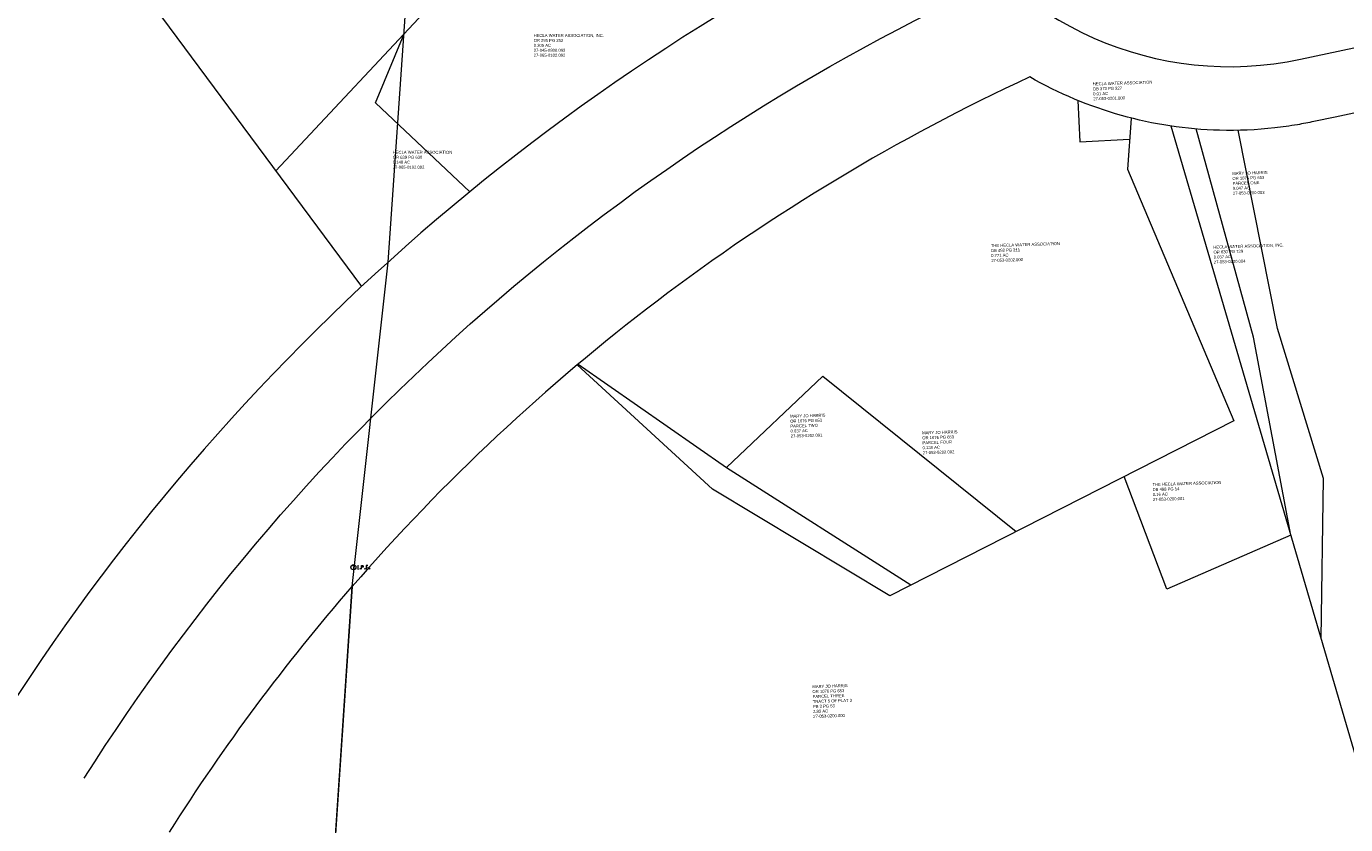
# Model space of a CAD drawing. Extents: x 1926695 to 1928303, y 198652 to 201622.
# Tile 3 of 7: x 1927206 to 1927827, y 199363 to 199739. Entities that reach past the tile are written whole.
import ezdxf

# ---------------------------------------------------------------- set-up
doc = ezdxf.new("R2010")
doc.units = 0
doc.header["$MEASUREMENT"] = 0
doc.linetypes.add('DGN Style 2', pattern=[317.808936, 190.685362, -127.123574])
for name, color, linetype, lineweight in [('DV_X_Property_Line', 7, 'Continuous', 0), ('DV_X_Section_VMS_Line', 6, 'DGN Style 2', 0), ('SV_X_Mon_Cells_Found', 7, 'Continuous', 0)]:
    doc.layers.add(name, color=color, linetype=linetype, lineweight=lineweight)
doc.styles.get("Standard").update_dxf_attribs({"font": 'arial.ttf'})

# ---------------------------------------------------------------- blocks, each defined once
blk = doc.blocks.new('IPID')
at = {"layer": 'SV_X_Mon_Cells_Found', "color": 52, "linetype": 'Continuous', "lineweight": 0}
blk.add_line((0, 0.006), (0, -0.038), dxfattribs=at)
at = {"layer": 'SV_X_Mon_Cells_Found', "color": 52, "linetype": 'Continuous', "lineweight": 0, "flags": 128}
for points in [[(0.102, 0.04), (0.119, 0.04)], [(0.11, -0.04), (0.11, 0.04)], [(0.189, -0.04), (0.189, 0.04), (0.215, 0.04), (0.218, 0.039), (0.222, 0.038), (0.223, 0.037), (0.225, 0.036), (0.227, 0.032), (0.229, 0.029), (0.23, 0.024), (0.23, 0.017), (0.229, 0.014), (0.228, 0.01), (0.226, 0.006), (0.224, 0.004), (0.222, 0.003), (0.219, 0.002), (0.215, 0.001), (0.189, 0.001)], [(0.339, 0.04), (0.301, 0.04), (0.301, -0.04)], [(0.301, 0.001), (0.328, 0.001)], [(0.102, -0.04), (0.119, -0.04)], [(0.158, -0.029), (0.161, -0.029), (0.163, -0.031), (0.164, -0.033), (0.164, -0.036), (0.163, -0.039), (0.161, -0.04), (0.158, -0.04), (0.157, -0.039), (0.155, -0.036), (0.155, -0.033), (0.157, -0.031), (0.158, -0.029)], [(0.271, -0.029), (0.273, -0.029), (0.275, -0.031), (0.277, -0.033), (0.277, -0.036), (0.275, -0.039), (0.273, -0.04), (0.271, -0.04), (0.269, -0.039), (0.267, -0.036), (0.267, -0.033), (0.269, -0.031), (0.271, -0.029)], [(0.378, -0.029), (0.381, -0.029), (0.383, -0.031), (0.384, -0.033), (0.384, -0.036), (0.383, -0.039), (0.381, -0.04), (0.378, -0.04), (0.377, -0.039), (0.375, -0.036), (0.375, -0.033), (0.377, -0.031), (0.378, -0.029)]]:
    blk.add_lwpolyline(points, dxfattribs=at)
at = {"layer": 'SV_X_Mon_Cells_Found', "color": 52, "linetype": 'Continuous', "lineweight": 0}
for centre, radius in [((0, 0), 0.06), ((0, 0.033), 0.008)]:
    blk.add_circle(centre, radius, dxfattribs=at)

msp = doc.modelspace()

# ---------------------------------------------------------------- linework, layer by layer
at = {"layer": 'DV_X_Property_Line', "color": 2}
for p, q in [((1927192.02, 199848.17), (1927363.59, 199616.33)), ((1927450.16, 199806.6), (1927323.3, 199670.77))]:
    msp.add_line(p, q, dxfattribs=at)
for points in [[(1927311.65, 200135.18, -0.157637), (1927574.99, 199900.83), (1927635.1, 199798.45, 0.32316), (1927805.57, 199723.38), (1927863.1, 199735.66, 0.108119), (1928141.93, 199862.1), (1928252.9, 199944.92)], [(1927607.41, 199786.36, 0.148385), (1927166.99, 199366.76, -24.033901)], [(1927873.44, 199376.35), (1928224.3, 199522.88), (1928088.67, 199791.01, -0.079257), (1927869.36, 199706.32), (1927821.88, 199696.18)], [(1927233.15, 199384.85, -0.146345), (1927665.18, 199761.36, -8.644548)], [(1927767.43, 199689.93, -0.124547), (1927678.1, 199715.02, 0.053894), (1927502.68, 199609.48, 0.697561)], [(1927821.88, 199696.18), (1927811.84, 199694.04, -0.010469), (1927804.06, 199692.55, 0.279272)], [(1927793.42, 199691.05, -0.034418), (1927767.43, 199689.93, 0.369709)], [(1927804.06, 199692.55, -0.014203), (1927793.42, 199691.05, 0.958481)], [(1927502.68, 199609.48, 0.051734), (1927359.21, 199475.1, 0.434382)], [(1927273.31, 199359.49, -0.037861), (1927359.21, 199475.1, 2.449407)]]:
    msp.add_lwpolyline(points, format="xyb", dxfattribs=at)
for points in [[(1927414.58, 199660.96), (1927370.13, 199702.9), (1927383.66, 199735.39)], [(1927700.67, 199703.97), (1927701.63, 199684.54), (1927725.1, 199685.69)], [(1927725.79, 199695.49), (1927724.11, 199671.59), (1927774.1, 199553.18), (1927612.29, 199470.78)], [(1927840.82, 199363.33), (1927744.59, 199691.92)], [(1927801.03, 199499.21), (1927783.38, 199592.46), (1927756.43, 199690.54)], [(1927815.25, 199450.63), (1927816.4, 199525.9), (1927794.66, 199596.59), (1927776.14, 199689.91)], [(1927612.29, 199470.78), (1927528.76, 199520.87), (1927465.09, 199579.42)], [(1927465.55, 199579.8), (1927535.39, 199531.11), (1927622.14, 199475.87)], [(1927535.39, 199531.11), (1927580.79, 199574.07), (1927671.62, 199501.04)], [(1927801.03, 199499.21), (1927742.53, 199473.85), (1927722.47, 199526.91)], [(1927311.41, 198760.16), (1927359.21, 199475.1)]]:
    msp.add_lwpolyline(points, dxfattribs=at)
at = {"layer": 'DV_X_Section_VMS_Line'}
for p, q in [((1927376.1, 199627.83), (1927516.22, 201622.06)), ((1927359.21, 199475.1), (1927376.1, 199627.83)), ((1927359.21, 199475.1), (1927304.21, 198652.42))]:
    msp.add_line(p, q, dxfattribs=at)

# ---------------------------------------------------------------- block references
at = {"layer": 'SV_X_Mon_Cells_Found', "color": 52, "linetype": 'Continuous', "lineweight": 0, "xscale": 20, "yscale": 20, "zscale": 20}
msp.add_blockref('IPID', (1927359.82, 199484.15), dxfattribs=at)

# ---------------------------------------------------------------- texts
at = {"layer": 'DV_X_Property_Line', "linetype": 'Continuous', "char_height": 1.4, "attachment_point": 1}
for s, insert in [('HECLA WATER ASSOCIATION, INC.\\POR 295 PG 352\\P0.305 AC\\P27-045-0800.002\\P27-065-0102.002', (1927444.64, 199735.29)), ('HECLA WATER ASSOCIATION\\POR 639 PG 630\\P0.148 AC\\P27-065-0102.002', (1927378.32, 199680.25))]:
    msp.add_mtext(s, dxfattribs=dict(at, insert=insert))
at = {"layer": 'DV_X_Property_Line', "linetype": 'Continuous', "char_height": 1.4, "attachment_point": 1, "rotation": 1.78801}
for s, insert in [('HECLA WATER ASSOCIATION\\PDB 373 PG 227\\P0.01 AC\\P27-053-0201.000', (1927707.75, 199712.42)), ('MARY JO HARRIS\\POR 1076 PG 653\\PPARCEL ONE\\P0.047 AC\\P27-053-0200.003', (1927773.37, 199670.27)), ('THE HECLA WATER ASSOCIATION\\PDB 458 PG 211\\P0.771 AC\\P27-053-0202.000', (1927659.75, 199636.29)), ('HECLA WATER ASSOCIATION, INC.\\POR 630 PG 729\\P0.037 AC\\P27-053-0200.004', (1927764.48, 199635.58)), ('MARY JO HARRIS\\POR 1076 PG 653\\PPARCEL TWO\\P0.037 AC\\P27-053-0202.001', (1927565.28, 199555.98)), ('MARY JO HARRIS\\POR 1076 PG 653\\PPARCEL FOUR\\P0.139 AC\\P27-053-0202.002', (1927627.42, 199548.13)), ('THE HECLA WATER ASSOCIATION\\PDB 498 PG 14\\P0.16 AC\\P27-053-0200.001', (1927735.81, 199523.79)), ('MARY JO HARRIS\\POR 1076 PG 653\\PPARCEL THREE\\PTRACT 5 OF PLAT 3\\PPB 3 PG 53\\P2.83 AC\\P27-053-0200.000', (1927575.74, 199428.64))]:
    msp.add_mtext(s, dxfattribs=dict(at, insert=insert))

doc.saveas('drawing.dxf')
